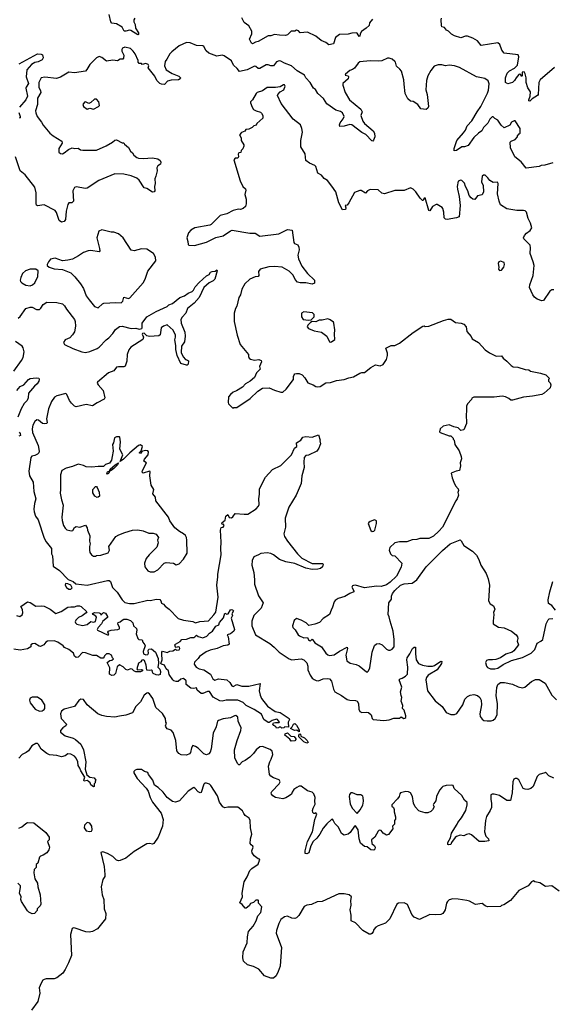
# Model space of a CAD drawing. Extents: x 2293139 to 2515392, y 824115 to 1006937.
# Tile 168 of 256: x 2425030 to 2430830, y 905105 to 915818. Entities that reach past the tile are written whole.
import ezdxf

# ---------------------------------------------------------------- set-up
doc = ezdxf.new("R2010")
doc.units = 0

msp = doc.modelspace()

# ---------------------------------------------------------------- linework, layer by layer
at = {"layer": '0CON10XD'}
for points in [[(2426284, 915836), (2426272, 915815), (2426272, 915795), (2426286, 915765), (2426290, 915725), (2426325, 915675), (2426325, 915658), (2426315, 915652), (2426241, 915701), (2426225, 915703), (2426185, 915692), (2426166, 915695), (2426147, 915737), (2426083, 915773), (2426035, 915781), (2426024, 915795), (2426003, 915875)], [(2428870, 915825), (2428840, 915785), (2428834, 915756), (2428802, 915725), (2428751, 915689), (2428738, 915665), (2428735, 915640), (2428725, 915637), (2428705, 915672), (2428695, 915677), (2428645, 915673), (2428605, 915660), (2428514, 915656), (2428470, 915625), (2428446, 915554), (2428395, 915544), (2428365, 915570), (2428312, 915592), (2428255, 915640), (2428163, 915683), (2428085, 915677), (2428065, 915697), (2428045, 915706), (2428025, 915693), (2427985, 915692), (2427946, 915654), (2427925, 915646), (2427860, 915650), (2427805, 915657), (2427765, 915642), (2427735, 915643), (2427625, 915580), (2427596, 915574), (2427565, 915557), (2427555, 915563), (2427534, 915605), (2427559, 915665), (2427558, 915695), (2427525, 915752), (2427475, 915788), (2427448, 915838)], [(2429622, 915755), (2429619, 915815), (2429624, 915835)], [(2430855, 915299), (2430699, 915165), (2430683, 915135), (2430675, 915004), (2430668, 914992), (2430612, 914958), (2430585, 914933), (2430576, 914936), (2430576, 914945), (2430588, 914985), (2430591, 915035), (2430563, 915077), (2430544, 915134), (2430544, 915184), (2430535, 915230), (2430525, 915250), (2430503, 915247), (2430502, 915208), (2430495, 915200), (2430488, 915218), (2430475, 915224), (2430465, 915221), (2430435, 915187), (2430417, 915155), (2430395, 915136), (2430345, 915119), (2430321, 915135), (2430320, 915185), (2430338, 915235), (2430365, 915261), (2430418, 915292), (2430449, 915325), (2430467, 915415), (2430459, 915435), (2430305, 915453), (2430280, 915485), (2430259, 915549), (2430235, 915567), (2430055, 915538), (2430015, 915587), (2429965, 915616), (2429905, 915640), (2429885, 915640), (2429835, 915620), (2429765, 915643), (2429731, 915661), (2429698, 915695), (2429678, 915705), (2429655, 915733), (2429625, 915740), (2429622, 915755)], [(2429215, 915118), (2429212, 915165), (2429188, 915258), (2429171, 915281), (2429132, 915312), (2429124, 915355), (2429116, 915365), (2429087, 915387), (2429055, 915398), (2429035, 915399), (2428975, 915372), (2428935, 915366), (2428845, 915372), (2428735, 915360), (2428714, 915346), (2428675, 915290), (2428655, 915275), (2428624, 915265), (2428579, 915225), (2428574, 915214), (2428605, 915208), (2428611, 915195), (2428606, 915175), (2428547, 915125), (2428548, 915105), (2428575, 915025), (2428623, 914945), (2428744, 914844), (2428758, 914815), (2428746, 914775), (2428765, 914715), (2428785, 914690), (2428879, 914609), (2428892, 914585), (2428896, 914545), (2428884, 914506), (2428875, 914498), (2428865, 914500), (2428800, 914570), (2428755, 914590), (2428645, 914676), (2428625, 914678), (2428565, 914658), (2428516, 914656), (2428512, 914675), (2428520, 914695), (2428552, 914738), (2428564, 914765), (2428545, 914805), (2428525, 914819), (2428471, 914835), (2428375, 914903), (2428339, 914959), (2428278, 915015), (2428250, 915060), (2428228, 915075), (2428192, 915135), (2428147, 915185), (2428131, 915215), (2428053, 915263), (2427988, 915318), (2427915, 915345), (2427875, 915368), (2427855, 915370), (2427825, 915361), (2427795, 915317), (2427765, 915317), (2427735, 915327), (2427715, 915327), (2427645, 915286), (2427625, 915289), (2427600, 915310), (2427585, 915314), (2427507, 915273), (2427425, 915254), (2427399, 915289), (2427358, 915325), (2427335, 915370), (2427255, 915426), (2427235, 915432), (2427175, 915420), (2427090, 915455), (2427060, 915480), (2427036, 915525), (2427024, 915534), (2426955, 915536), (2426885, 915566), (2426845, 915570), (2426765, 915534), (2426685, 915470), (2426665, 915447), (2426633, 915387), (2426613, 915365), (2426608, 915315), (2426625, 915273), (2426691, 915231), (2426763, 915205), (2426780, 915185), (2426776, 915174), (2426758, 915165), (2426680, 915160), (2426641, 915149), (2426605, 915113), (2426575, 915115), (2426555, 915124), (2426523, 915155), (2426502, 915205), (2426430, 915295), (2426436, 915315), (2426429, 915329), (2426405, 915340), (2426365, 915330), (2426355, 915340), (2426332, 915342), (2426320, 915355), (2426320, 915375), (2426289, 915445), (2426266, 915475), (2426235, 915506), (2426175, 915520), (2426151, 915509), (2426142, 915495), (2426143, 915475), (2426163, 915433), (2426162, 915398), (2426152, 915388), (2426123, 915387), (2426095, 915372), (2426045, 915378), (2425975, 915368), (2425925, 915407), (2425895, 915418), (2425868, 915405), (2425837, 915375), (2425795, 915330), (2425762, 915275), (2425745, 915259), (2425625, 915241), (2425565, 915246), (2425475, 915194), (2425430, 915180), (2425302, 915192), (2425265, 915184), (2425238, 915135), (2425238, 915085), (2425256, 915045), (2425259, 915025), (2425222, 914965), (2425223, 914895), (2425203, 914825), (2425205, 914805), (2425219, 914765), (2425266, 914705), (2425285, 914670), (2425359, 914585), (2425393, 914555), (2425488, 914495), (2425492, 914475), (2425456, 914415), (2425457, 914377), (2425475, 914362), (2425495, 914360), (2425515, 914369), (2425563, 914407), (2425603, 914423), (2425625, 914417), (2425665, 914419), (2425692, 914402), (2425718, 914398), (2425865, 914400), (2425973, 914445), (2426042, 914485), (2426065, 914508), (2426085, 914512), (2426145, 914478), (2426165, 914480), (2426170, 914465), (2426215, 914428), (2426237, 914387), (2426259, 914369), (2426274, 914344), (2426305, 914320), (2426325, 914313), (2426375, 914308), (2426477, 914317), (2426535, 914303), (2426558, 914285), (2426567, 914267), (2426562, 914245), (2426535, 914228), (2426524, 914206), (2426526, 914175), (2426514, 914116), (2426500, 914085), (2426506, 914035), (2426499, 914005), (2426503, 913957), (2426496, 913944), (2426475, 913943), (2426415, 913980), (2426385, 913990), (2426332, 914072), (2426304, 914094), (2426245, 914121), (2426165, 914136), (2426065, 914140), (2425892, 914068), (2425764, 913986), (2425745, 913980), (2425645, 913999), (2425625, 913992), (2425607, 913955), (2425614, 913845), (2425598, 913825), (2425565, 913824), (2425553, 913807), (2425537, 913735), (2425529, 913645), (2425515, 913622), (2425485, 913616), (2425459, 913635), (2425432, 913722), (2425415, 913743), (2425295, 913803), (2425225, 913793), (2425212, 913802), (2425208, 913815), (2425210, 913935), (2425193, 913995), (2425089, 914129), (2425034, 914175), (2424983, 914325)], [(2425025, 915339), (2425225, 915447), (2425263, 915443), (2425278, 915435), (2425287, 915405), (2425275, 915383), (2425232, 915358), (2425195, 915351), (2425158, 915332), (2425107, 915273), (2425099, 915195), (2425125, 915125), (2425099, 915085), (2425098, 915072), (2425116, 914985), (2425096, 914945), (2425028, 914865)], [(2430835, 914260), (2430750, 914235), (2430708, 914232), (2430688, 914222), (2430545, 914202), (2430491, 914271), (2430423, 914325), (2430373, 914425), (2430370, 914485), (2430380, 914495), (2430426, 914514), (2430450, 914545), (2430450, 914555), (2430470, 914575), (2430480, 914585), (2430481, 914635), (2430425, 914716), (2430415, 914718), (2430387, 914705), (2430369, 914671), (2430305, 914640), (2430272, 914672), (2430237, 914725), (2430203, 914743), (2430185, 914762), (2430175, 914761), (2430150, 914735), (2430129, 914691), (2430082, 914645), (2430061, 914609), (2430025, 914584), (2429974, 914535), (2429915, 914451), (2429875, 914434), (2429845, 914434), (2429785, 914396), (2429761, 914391), (2429760, 914415), (2429790, 914505), (2429863, 914587), (2429883, 914615), (2429903, 914665), (2429955, 914716), (2430011, 914815), (2430053, 914875), (2430085, 914940), (2430125, 915020), (2430135, 915052), (2430142, 915122), (2430132, 915152), (2430095, 915178), (2430005, 915196), (2429819, 915299), (2429765, 915318), (2429705, 915322), (2429665, 915317), (2429625, 915328), (2429587, 915327), (2429545, 915314), (2429506, 915265), (2429473, 915207), (2429461, 915155), (2429454, 915055), (2429467, 915005), (2429481, 914875), (2429474, 914855), (2429455, 914841), (2429399, 914849), (2429364, 914894), (2429315, 914929), (2429285, 914930), (2429257, 914957), (2429226, 915015), (2429215, 915118)], [(2430845, 912880), (2430825, 912880), (2430804, 912866), (2430735, 912764), (2430715, 912761), (2430665, 912777), (2430635, 912800), (2430616, 912825), (2430580, 912905), (2430584, 912935), (2430622, 913035), (2430631, 913145), (2430622, 913182), (2430587, 913275), (2430593, 913335), (2430589, 913365), (2430519, 913435), (2430516, 913445), (2430528, 913472), (2430547, 913495), (2430590, 913525), (2430606, 913555), (2430594, 913605), (2430568, 913655), (2430547, 913725), (2430535, 913738), (2430515, 913743), (2430445, 913744), (2430335, 913761), (2430267, 913805), (2430250, 913845), (2430234, 913925), (2430240, 914035), (2430232, 914052), (2430185, 914047), (2430148, 914068), (2430128, 914098), (2430098, 914125), (2430080, 914125), (2430065, 914117), (2430057, 914055), (2430076, 914015), (2430081, 913945), (2430065, 913912), (2430015, 913900), (2429985, 913863), (2429965, 913867), (2429945, 913880), (2429923, 913905), (2429910, 913955), (2429884, 914005), (2429875, 914038), (2429845, 914068), (2429835, 914072), (2429805, 914060), (2429794, 914005), (2429798, 913975), (2429816, 913895), (2429826, 913795), (2429816, 913675), (2429785, 913661), (2429685, 913644), (2429665, 913649), (2429652, 913662), (2429649, 913725), (2429638, 913765), (2429630, 913775), (2429576, 913806), (2429565, 913806), (2429525, 913784), (2429495, 913740), (2429485, 913743), (2429445, 913880), (2429432, 913868), (2429425, 913850), (2429415, 913850), (2429391, 913875), (2429345, 913947), (2429316, 913976), (2429285, 913990), (2429215, 913960), (2429115, 913960), (2429004, 913924), (2428975, 913929), (2428935, 913967), (2428845, 913970), (2428818, 913955), (2428795, 913932), (2428748, 913958), (2428735, 913959), (2428675, 913938), (2428615, 913825), (2428595, 913800), (2428573, 913797), (2428583, 913773), (2428576, 913754), (2428545, 913748), (2428506, 913825), (2428471, 913945), (2428428, 914008), (2428380, 914070), (2428345, 914092), (2428317, 914125), (2428278, 914148), (2428255, 914222), (2428245, 914233), (2428185, 914256), (2428146, 914286), (2428137, 914357), (2428093, 914435), (2428093, 914505), (2428108, 914595), (2428103, 914635), (2428088, 914675), (2428008, 914735), (2427879, 914905), (2427839, 914995), (2427840, 915005), (2427865, 915034), (2427905, 915056), (2427921, 915095), (2427915, 915108), (2427901, 915109), (2427865, 915088), (2427815, 915080), (2427725, 915079), (2427674, 915046), (2427615, 915026), (2427605, 915016), (2427564, 914946), (2427544, 914926), (2427544, 914915), (2427560, 914865), (2427575, 914842), (2427606, 914826), (2427652, 914812), (2427663, 914803), (2427676, 914776), (2427676, 914745), (2427611, 914689), (2427605, 914672), (2427580, 914665), (2427562, 914645), (2427525, 914626), (2427492, 914625), (2427482, 914605), (2427445, 914590), (2427422, 914565), (2427442, 914532), (2427443, 914505), (2427470, 914455), (2427469, 914441), (2427458, 914412), (2427440, 914395), (2427438, 914372), (2427415, 914368), (2427408, 914355), (2427412, 914325), (2427405, 914310), (2427375, 914310), (2427363, 914295), (2427432, 914065), (2427461, 914005), (2427487, 913977), (2427491, 913965), (2427482, 913915), (2427496, 913866), (2427497, 913815), (2427488, 913785), (2427462, 913765), (2427435, 913754), (2427414, 913756), (2427355, 913744), (2427285, 913707), (2427212, 913688), (2427115, 913590), (2427099, 913581), (2426936, 913554), (2426895, 913530), (2426869, 913501), (2426850, 913445), (2426862, 913405), (2426863, 913373), (2426870, 913365), (2426935, 913363), (2427065, 913398), (2427165, 913448), (2427247, 913465), (2427325, 913520), (2427345, 913528), (2427535, 913496), (2427595, 913497), (2427645, 913462), (2427850, 913490)], [(2425835, 914843), (2425888, 914872), (2425900, 914885), (2425891, 914925), (2425865, 914953), (2425845, 914952), (2425805, 914918), (2425783, 914907), (2425745, 914924), (2425735, 914921), (2425716, 914895), (2425723, 914875), (2425765, 914844), (2425795, 914854), (2425835, 914843)], [(2425021, 914809), (2425036, 914765), (2425035, 914750), (2425025, 914747)], [(2425885, 912682), (2425932, 912728), (2425945, 912734), (2426075, 912743), (2426135, 912739), (2426152, 912755), (2426165, 912801), (2426215, 912785), (2426228, 912792), (2426376, 912955), (2426397, 912995), (2426425, 913083), (2426512, 913195), (2426508, 913235), (2426486, 913276), (2426415, 913320), (2426356, 913326), (2426276, 913304), (2426245, 913311), (2426155, 913443), (2426107, 913487), (2426056, 913506), (2426025, 913506), (2425925, 913531), (2425893, 913517), (2425869, 913445), (2425900, 913330), (2425903, 913305), (2425895, 913292), (2425805, 913306), (2425775, 913302), (2425725, 913286), (2425671, 913249), (2425605, 913214), (2425555, 913200), (2425495, 913196), (2425415, 913222), (2425366, 913214), (2425342, 913185), (2425330, 913155), (2425330, 913145), (2425350, 913125), (2425405, 913108), (2425495, 913100), (2425585, 913064), (2425631, 913021), (2425693, 912945), (2425725, 912895), (2425755, 912814), (2425785, 912771), (2425845, 912699), (2425885, 912682)], [(2427850, 913490), (2427945, 913536), (2427998, 913528), (2428016, 913395), (2428024, 913384), (2428058, 913368), (2428069, 913345), (2428074, 913315), (2428059, 913255), (2428066, 913215), (2428104, 913135), (2428164, 913055), (2428242, 912985), (2428239, 912951), (2428215, 912939), (2428147, 912957), (2428085, 912955), (2428055, 912963), (2428031, 912991), (2428009, 913039), (2427965, 913082), (2427888, 913125), (2427805, 913132), (2427742, 913128), (2427647, 913103), (2427632, 913078), (2427634, 913036), (2427628, 913025), (2427595, 913020), (2427535, 912996), (2427482, 912945), (2427450, 912885), (2427434, 912825), (2427417, 912795), (2427395, 912700), (2427380, 912675), (2427366, 912625), (2427366, 912535), (2427398, 912385), (2427430, 912285), (2427522, 912175), (2427520, 912155), (2427530, 912135), (2427542, 912125), (2427585, 912114), (2427635, 912122), (2427659, 912109), (2427663, 912095), (2427643, 912045), (2427648, 912015), (2427608, 911975), (2427587, 911925), (2427540, 911885), (2427488, 911855), (2427455, 911820), (2427391, 911779), (2427355, 911767), (2427325, 911742), (2427304, 911715), (2427300, 911655), (2427305, 911640), (2427352, 911592), (2427362, 911598), (2427395, 911598), (2427538, 911695), (2427624, 911776), (2427675, 911809), (2427745, 911814), (2427805, 911788), (2427875, 911766), (2427895, 911766), (2427933, 911797), (2428010, 911905), (2428010, 911935), (2428019, 911955), (2428026, 911964), (2428045, 911970), (2428075, 911969), (2428105, 911956), (2428135, 911923), (2428167, 911867), (2428225, 911845), (2428255, 911826), (2428275, 911822), (2428302, 911828), (2428365, 911867), (2428415, 911869), (2428478, 911892), (2428565, 911903), (2428615, 911922), (2428665, 911932), (2428735, 911972), (2428755, 911980), (2428785, 911980), (2428855, 912034), (2428905, 912063), (2428955, 912053), (2428988, 912065), (2429025, 912120), (2429036, 912164), (2429035, 912190), (2429018, 912245), (2429045, 912260), (2429075, 912272), (2429115, 912273), (2429165, 912298), (2429313, 912415), (2429420, 912485), (2429435, 912488), (2429445, 912480), (2429485, 912483), (2429645, 912544), (2429695, 912559), (2429725, 912559), (2429775, 912523), (2429836, 912516), (2429868, 912505), (2429890, 912475), (2429898, 912425), (2429945, 912370), (2429957, 912345), (2430025, 912307), (2430098, 912225), (2430145, 912193), (2430217, 912157), (2430275, 912162), (2430294, 912134), (2430335, 912102), (2430380, 912055), (2430405, 912042), (2430455, 912038), (2430533, 912013), (2430575, 912008), (2430593, 911993), (2430703, 911973), (2430760, 911955), (2430800, 911915), (2430790, 911905), (2430790, 911885), (2430807, 911867), (2430812, 911845), (2430808, 911812), (2430740, 911755), (2430715, 911742), (2430615, 911722), (2430515, 911712), (2430395, 911678), (2430378, 911678), (2430357, 911697), (2430320, 911715), (2430283, 911723), (2430195, 911713), (2429975, 911712), (2429955, 911700), (2429950, 911685), (2429905, 911640), (2429897, 911615), (2429896, 911555), (2429890, 911525), (2429897, 911425), (2429866, 911354), (2429835, 911350), (2429805, 911378), (2429758, 911388), (2429705, 911412), (2429640, 911395), (2429610, 911365), (2429600, 911335), (2429610, 911325), (2429705, 911290), (2429725, 911290), (2429750, 911265), (2429750, 911255), (2429760, 911245), (2429768, 911198), (2429816, 911126), (2429836, 911066), (2429840, 911040), (2429827, 910995), (2429830, 910965), (2429818, 910912), (2429783, 910907), (2429730, 910885), (2429738, 910835), (2429758, 910785), (2429776, 910746), (2429803, 910715), (2429810, 910695), (2429802, 910675), (2429807, 910645), (2429794, 910606), (2429778, 910585), (2429635, 910298), (2429595, 910252), (2429535, 910200), (2429486, 910174), (2429387, 910173), (2429355, 910162), (2429305, 910160), (2429245, 910138), (2429165, 910137), (2429114, 910126), (2429060, 910075), (2429052, 910045), (2429068, 910005), (2429085, 909990), (2429116, 909986), (2429190, 909905), (2429185, 909860), (2429132, 909765), (2429065, 909698), (2429025, 909670), (2428965, 909653), (2428916, 909656), (2428785, 909638), (2428685, 909664), (2428665, 909663), (2428653, 909657), (2428648, 909645), (2428669, 909605), (2428667, 909593), (2428624, 909576), (2428569, 909541), (2428498, 909522), (2428465, 909498), (2428453, 909485), (2428438, 909425), (2428420, 909395), (2428404, 909346), (2428335, 909302), (2428295, 909260), (2428245, 909240), (2428177, 909227), (2428148, 909255), (2428096, 909286), (2428045, 909302), (2428020, 909280), (2428002, 909225), (2428003, 909205), (2428028, 909178), (2428064, 909125), (2428078, 909115), (2428125, 909091), (2428165, 909098), (2428175, 909070), (2428185, 909062), (2428195, 909060), (2428213, 909077), (2428220, 909075), (2428245, 909038), (2428317, 908995), (2428362, 908925), (2428385, 908907), (2428405, 908902), (2428455, 908909), (2428512, 908948), (2428595, 908992), (2428601, 908975), (2428580, 908905), (2428594, 908844), (2428628, 908818), (2428695, 908804), (2428727, 908787), (2428805, 908722), (2428815, 908720)], [(2430255, 913090), (2430275, 913094), (2430303, 913125), (2430310, 913155), (2430305, 913177), (2430265, 913190), (2430248, 913182), (2430240, 913165), (2430246, 913125), (2430243, 913105), (2430255, 913090)], [(2425015, 912571), (2425035, 912589), (2425095, 912676), (2425145, 912692), (2425165, 912689), (2425214, 912664), (2425245, 912666), (2425261, 912679), (2425285, 912720), (2425325, 912746), (2425435, 912741), (2425497, 912725), (2425519, 912705), (2425538, 912668), (2425626, 912555), (2425634, 912535), (2425639, 912485), (2425625, 912421), (2425605, 912388), (2425575, 912356), (2425525, 912335), (2425507, 912305), (2425517, 912285), (2425609, 912239), (2425705, 912205), (2425745, 912199), (2425795, 912207), (2425875, 912241), (2425895, 912255), (2425970, 912335), (2426002, 912358), (2426043, 912405), (2426072, 912448), (2426115, 912479), (2426145, 912482), (2426245, 912458), (2426295, 912462), (2426332, 912452), (2426361, 912459), (2426365, 912465), (2426362, 912515), (2426416, 912584), (2426515, 912645), (2426635, 912699), (2426655, 912717), (2426695, 912731), (2426772, 912795), (2426825, 912815), (2426865, 912844), (2426908, 912862), (2426924, 912876), (2426940, 912910), (2426985, 912958), (2427065, 913030), (2427094, 913045), (2427109, 913071), (2427125, 913079), (2427158, 913082), (2427175, 913097), (2427179, 913085), (2427154, 912995), (2427135, 912977), (2427094, 912956), (2427034, 912905), (2426986, 912795), (2426929, 912735), (2426856, 912675), (2426840, 912625), (2426799, 912581), (2426786, 912555), (2426789, 912515), (2426828, 912418), (2426832, 912375), (2426824, 912315), (2426793, 912265), (2426787, 912197), (2426810, 912150), (2426835, 912122), (2426858, 912115), (2426867, 912105), (2426865, 912070), (2426855, 912058), (2426845, 912058), (2426785, 912078), (2426744, 912164), (2426730, 912230), (2426731, 912275), (2426718, 912335), (2426728, 912365), (2426728, 912385), (2426700, 912440), (2426635, 912499), (2426595, 912484), (2426572, 912465), (2426559, 912391), (2426545, 912379), (2426445, 912372), (2426415, 912379), (2426385, 912408), (2426368, 912405), (2426365, 912395), (2426378, 912365), (2426370, 912340), (2426240, 912255), (2426217, 912225), (2426202, 912175), (2426197, 912103), (2426180, 912050), (2426165, 912042), (2426105, 912043), (2426085, 912037), (2426054, 911996), (2425996, 911975), (2425876, 911875), (2425874, 911865), (2425884, 911845), (2425938, 911785), (2425956, 911705), (2425949, 911691), (2425872, 911648), (2425822, 911618), (2425755, 911630), (2425645, 911607), (2425625, 911614), (2425595, 911645), (2425574, 911675), (2425545, 911740), (2425532, 911752), (2425433, 911727), (2425408, 911712), (2425377, 911663), (2425345, 911583), (2425320, 911475), (2425329, 911435), (2425326, 911425), (2425305, 911420), (2425278, 911425), (2425235, 911460), (2425215, 911464), (2425195, 911448), (2425174, 911405), (2425167, 911365), (2425169, 911325), (2425231, 911185), (2425242, 911125), (2425237, 911105), (2425225, 911092), (2425195, 911076), (2425162, 911068), (2425152, 911055), (2425130, 910905), (2425136, 910855)], [(2425145, 912923), (2425168, 912932), (2425194, 912956), (2425229, 913025), (2425230, 913085), (2425205, 913103), (2425144, 913104), (2425093, 913085), (2425060, 913055), (2425042, 913015), (2425036, 912985), (2425040, 912970), (2425053, 912955), (2425095, 912931), (2425145, 912923)], [(2428175, 912549), (2428205, 912552), (2428238, 912585), (2428235, 912610), (2428218, 912628), (2428125, 912640), (2428098, 912625), (2428100, 912585), (2428115, 912558), (2428175, 912549)], [(2428415, 912310), (2428425, 912313), (2428462, 912338), (2428457, 912395), (2428463, 912445), (2428452, 912515), (2428446, 912526), (2428412, 912552), (2428385, 912563), (2428325, 912549), (2428290, 912550), (2428255, 912532), (2428215, 912534), (2428195, 912524), (2428169, 912495), (2428160, 912475), (2428175, 912458), (2428235, 912433), (2428315, 912420), (2428374, 912374), (2428402, 912315), (2428415, 912310)], [(2424965, 911995), (2425051, 912109), (2425068, 912142), (2425077, 912205), (2425069, 912249), (2425058, 912265), (2424985, 912316)], [(2424998, 911782), (2425035, 911827), (2425074, 911846), (2425127, 911903), (2425145, 911914), (2425175, 911918), (2425215, 911922), (2425238, 911918), (2425242, 911905), (2425237, 911885), (2425219, 911855), (2425190, 911830), (2425127, 911753), (2425122, 911705), (2425110, 911675), (2425078, 911642), (2425047, 911585), (2425008, 911492)], [(2425025, 911331), (2425036, 911315), (2425037, 911293), (2425022, 911288)], [(2425136, 910855), (2425175, 910785), (2425184, 910685), (2425204, 910605), (2425190, 910555), (2425184, 910494), (2425188, 910465), (2425203, 910415), (2425232, 910375), (2425296, 910176), (2425318, 910138), (2425376, 910065), (2425376, 910006), (2425387, 909985), (2425394, 909874), (2425463, 909825), (2425557, 909727), (2425611, 909705), (2425642, 909682), (2425765, 909664), (2425985, 909718), (2426006, 909716), (2426019, 909705), (2426042, 909642), (2426090, 909590), (2426145, 909505), (2426175, 909478), (2426225, 909467), (2426275, 909467), (2426425, 909501), (2426455, 909499), (2426515, 909512), (2426555, 909508), (2426566, 909496), (2426575, 909470), (2426595, 909460), (2426615, 909437), (2426656, 909406), (2426755, 909303), (2426815, 909284), (2426915, 909269), (2426945, 909255), (2426990, 909270), (2427085, 909279), (2427145, 909342), (2427165, 909371), (2427192, 909535), (2427178, 909665), (2427189, 909755), (2427186, 909786), (2427225, 909995), (2427220, 910065), (2427225, 910135), (2427215, 910265), (2427225, 910294), (2427245, 910297), (2427255, 910315), (2427248, 910328), (2427235, 910326), (2427232, 910332), (2427235, 910349), (2427267, 910373), (2427275, 910415), (2427295, 910433), (2427311, 910401), (2427335, 910398), (2427351, 910409), (2427375, 910445), (2427475, 910437), (2427515, 910440), (2427605, 910495), (2427632, 910525), (2427638, 910545), (2427635, 910605), (2427643, 910655), (2427640, 910715), (2427705, 910842), (2427782, 910925), (2427875, 910967), (2427988, 911085), (2428023, 911155), (2428048, 911175), (2428043, 911215), (2428090, 911245), (2428112, 911275), (2428145, 911283), (2428215, 911277), (2428282, 911302), (2428302, 911245), (2428298, 911235), (2428304, 911205), (2428300, 911185), (2428288, 911155), (2428267, 911125), (2428175, 911079), (2428145, 911076), (2428126, 911055), (2428123, 911005), (2428128, 910945), (2428103, 910855), (2428095, 910772), (2428042, 910645), (2427962, 910515), (2427920, 910395), (2427923, 910295), (2427908, 910225), (2427914, 910195), (2427945, 910145), (2428054, 910005), (2428101, 909961), (2428215, 909902), (2428332, 909902), (2428336, 909896), (2428326, 909865), (2428305, 909846), (2428275, 909839), (2428215, 909838), (2428145, 909852), (2428025, 909901), (2427928, 909918), (2427859, 909945), (2427795, 909994), (2427765, 910010), (2427725, 910016), (2427655, 910012), (2427631, 909995), (2427579, 909975), (2427560, 909935), (2427558, 909885), (2427581, 909805), (2427585, 909725), (2427586, 909675), (2427631, 909551), (2427680, 909475), (2427658, 909415), (2427579, 909335), (2427556, 909274), (2427557, 909225), (2427597, 909127), (2427755, 909030), (2427802, 908992), (2427856, 908935), (2427964, 908864), (2427995, 908855), (2428094, 908864), (2428124, 908854), (2428155, 908820), (2428167, 908785), (2428169, 908745), (2428193, 908685), (2428215, 908654), (2428235, 908639), (2428258, 908628), (2428285, 908624), (2428335, 908648), (2428385, 908652), (2428405, 908646), (2428425, 908622), (2428446, 908535), (2428462, 908505), (2428535, 908465), (2428595, 908423), (2428625, 908413), (2428685, 908410), (2428705, 908402), (2428718, 908378), (2428724, 908315), (2428735, 908291), (2428755, 908280), (2428805, 908284), (2428830, 908280), (2428856, 908255), (2428867, 908215), (2428878, 908205), (2428995, 908192), (2429055, 908201), (2429105, 908219), (2429165, 908220), (2429185, 908232), (2429214, 908214), (2429225, 908217), (2429233, 908225), (2429236, 908245), (2429217, 908305), (2429200, 908325), (2429203, 908355), (2429183, 908405), (2429193, 908443), (2429183, 908465), (2429178, 908505), (2429190, 908555), (2429163, 908635), (2429172, 908648), (2429195, 908653), (2429232, 908675), (2429252, 908698), (2429256, 908774), (2429245, 908855), (2429250, 908875), (2429277, 908917), (2429306, 908975), (2429325, 908991), (2429340, 908990), (2429339, 908919), (2429347, 908855), (2429371, 908815), (2429415, 908794), (2429475, 908786), (2429525, 908786), (2429547, 908793), (2429615, 908839), (2429626, 908836), (2429623, 908815), (2429576, 908745), (2429478, 908685), (2429459, 908661), (2429453, 908635), (2429469, 908515), (2429555, 908409), (2429630, 908345), (2429675, 908280), (2429725, 908258), (2429765, 908259), (2429790, 908270), (2429856, 908364), (2429878, 908425), (2429905, 908455), (2429935, 908470), (2429975, 908476), (2430015, 908464), (2430042, 908445), (2430056, 908415), (2430059, 908365), (2430040, 908265), (2430046, 908235), (2430065, 908206), (2430083, 908195), (2430122, 908188), (2430165, 908189), (2430185, 908196), (2430206, 908214), (2430230, 908255), (2430233, 908373), (2430220, 908465), (2430227, 908553), (2430237, 908585), (2430265, 908606), (2430308, 908605), (2430395, 908587), (2430459, 908559), (2430505, 908547), (2430531, 908555), (2430605, 908616), (2430645, 908638), (2430685, 908639), (2430751, 908601), (2430825, 908468), (2430875, 908418)], [(2426495, 909811), (2426535, 909831), (2426603, 909905), (2426625, 909913), (2426706, 909906), (2426735, 909888), (2426765, 909898), (2426815, 909950), (2426854, 910015), (2426850, 910155), (2426846, 910185), (2426836, 910205), (2426815, 910226), (2426769, 910249), (2426720, 910290), (2426666, 910366), (2426652, 910405), (2426514, 910585), (2426507, 910625), (2426481, 910661), (2426490, 910705), (2426462, 910752), (2426447, 910855), (2426452, 910902), (2426445, 910907), (2426375, 910884), (2426362, 910895), (2426366, 910915), (2426411, 910995), (2426380, 911015), (2426388, 911035), (2426428, 911085), (2426432, 911115), (2426425, 911126), (2426405, 911130), (2426366, 911124), (2426355, 911112), (2426345, 911100), (2426332, 911105), (2426352, 911128), (2426366, 911175), (2426345, 911191), (2426325, 911187), (2426229, 911105), (2426161, 911035), (2426123, 911013), (2426152, 911085), (2426122, 911145), (2426127, 911225), (2426120, 911275), (2426115, 911280), (2426085, 911280), (2426063, 911267), (2426052, 911215), (2426042, 911195), (2426048, 911125), (2426038, 911065), (2426028, 911025), (2426007, 910993), (2425965, 910978), (2425942, 910958), (2425885, 910958), (2425815, 910948), (2425755, 910953), (2425725, 910968), (2425665, 910982), (2425605, 910956), (2425535, 910939), (2425488, 910912), (2425476, 910865), (2425476, 910705), (2425470, 910665), (2425484, 910595), (2425504, 910535), (2425489, 910405), (2425491, 910369), (2425506, 910315), (2425524, 910285), (2425545, 910269), (2425575, 910261), (2425595, 910258), (2425608, 910262), (2425628, 910292), (2425645, 910303), (2425685, 910297), (2425747, 910317), (2425765, 910290), (2425768, 910265), (2425793, 910203), (2425790, 910145), (2425798, 910115), (2425790, 910085), (2425790, 910045), (2425795, 910020), (2425810, 909995), (2425835, 909980), (2425855, 909980), (2425865, 909990), (2425915, 909992), (2425995, 910018), (2426008, 910045), (2426001, 910085), (2426077, 910195), (2426108, 910215), (2426175, 910240), (2426260, 910265), (2426315, 910269), (2426375, 910257), (2426435, 910233), (2426485, 910230), (2426515, 910220), (2426540, 910185), (2426532, 910155), (2426538, 910125), (2426522, 910078), (2426438, 909995), (2426408, 909955), (2426390, 909905), (2426392, 909865), (2426425, 909822), (2426452, 909812), (2426495, 909811)], [(2425985, 910874), (2425978, 910885), (2425985, 910898), (2426010, 910910), (2426015, 910928), (2426068, 910975), (2426107, 910997), (2426096, 910975), (2426055, 910934), (2426025, 910913), (2426010, 910910), (2426000, 910885), (2425985, 910874)], [(2425875, 910620), (2425848, 910635), (2425825, 910670), (2425825, 910708), (2425855, 910740), (2425865, 910740), (2425875, 910730), (2425896, 910676), (2425898, 910635), (2425885, 910622), (2425875, 910620)], [(2428868, 910248), (2428885, 910252), (2428898, 910265), (2428916, 910336), (2428914, 910364), (2428895, 910376), (2428845, 910360), (2428831, 910349), (2428826, 910335), (2428855, 910260), (2428868, 910248)], [(2428815, 908720), (2428830, 908735), (2428844, 908765), (2428868, 908935), (2428892, 909008), (2428915, 909026), (2428945, 909032), (2428977, 909017), (2429025, 908970), (2429045, 908959), (2429065, 908959), (2429085, 908969), (2429106, 908995), (2429107, 909073), (2429098, 909165), (2429063, 909275), (2429055, 909320), (2429042, 909345), (2429049, 909475), (2429079, 909515), (2429078, 909545), (2429091, 909575), (2429114, 909606), (2429178, 909665), (2429215, 909679), (2429305, 909689), (2429354, 909725), (2429458, 909865), (2429635, 910043), (2429718, 910115), (2429825, 910158), (2429839, 910149), (2429868, 910098), (2429962, 910035), (2430005, 909993), (2430031, 909945), (2430052, 909882), (2430111, 909791), (2430133, 909735), (2430146, 909665), (2430134, 909494), (2430154, 909464), (2430190, 909440), (2430204, 909406), (2430188, 909368), (2430192, 909345), (2430184, 909274), (2430186, 909246), (2430245, 909207), (2430305, 909200), (2430385, 909164), (2430435, 909127), (2430449, 909105), (2430454, 909085), (2430447, 909055), (2430460, 909015), (2430410, 908950), (2430394, 908936), (2430325, 908916), (2430265, 908874), (2430215, 908856), (2430178, 908852), (2430135, 908854), (2430112, 908845), (2430102, 908825), (2430113, 908785), (2430125, 908770), (2430155, 908756), (2430205, 908754), (2430235, 908762), (2430295, 908804), (2430385, 908846), (2430505, 908878), (2430598, 908925), (2430638, 908965), (2430666, 909034), (2430705, 909056), (2430725, 909076), (2430764, 909246), (2430785, 909290), (2430795, 909300), (2430835, 909302)], [(2425585, 909622), (2425601, 909635), (2425587, 909667), (2425555, 909682), (2425527, 909683), (2425526, 909665), (2425541, 909641), (2425565, 909624), (2425585, 909622)], [(2430864, 909395), (2430825, 909443), (2430790, 909465), (2430784, 909505), (2430802, 909595), (2430837, 909705)], [(2424994, 909334), (2425030, 909325), (2425055, 909342), (2425064, 909366), (2425060, 909400), (2425042, 909435), (2425115, 909484), (2425145, 909476), (2425205, 909436), (2425265, 909442), (2425295, 909436), (2425362, 909405), (2425425, 909358), (2425481, 909379), (2425555, 909425), (2425585, 909431), (2425625, 909429), (2425655, 909440), (2425681, 909441), (2425698, 909435), (2425762, 909375), (2425755, 909363), (2425709, 909331), (2425670, 909315), (2425640, 909285), (2425634, 909265), (2425637, 909255), (2425653, 909243), (2425715, 909227), (2425763, 909237), (2425805, 909271), (2425835, 909264), (2425855, 909271), (2425866, 909316), (2425859, 909329), (2425830, 909345), (2425822, 909358), (2425845, 909367), (2425896, 909366), (2425908, 909358), (2425915, 909340), (2425943, 909367), (2425965, 909362), (2425987, 909325), (2425987, 909313), (2425935, 909274), (2425919, 909245), (2425883, 909205), (2425874, 909185), (2425876, 909175), (2425995, 909120), (2426000, 909135), (2425990, 909155), (2425994, 909166), (2426025, 909177), (2426098, 909182), (2426115, 909192), (2426116, 909206), (2426100, 909245), (2426102, 909258), (2426125, 909267), (2426145, 909286), (2426165, 909296), (2426195, 909297), (2426235, 909280), (2426261, 909255), (2426270, 909225), (2426303, 909195), (2426306, 909175), (2426299, 909135), (2426316, 909086), (2426326, 909076), (2426362, 909072), (2426371, 909045), (2426394, 909015), (2426396, 909004), (2426374, 908945), (2426379, 908919), (2426405, 908908), (2426425, 908913), (2426432, 908925), (2426428, 908955), (2426435, 908970), (2426465, 908972), (2426510, 908935), (2426537, 908867), (2426540, 908815), (2426534, 908774), (2426555, 908752), (2426564, 908725), (2426558, 908695), (2426542, 908688), (2426515, 908689), (2426484, 908705), (2426472, 908725), (2426477, 908735), (2426465, 908742), (2426445, 908738), (2426415, 908742), (2426408, 908795), (2426388, 908845), (2426375, 908852), (2426360, 908850)], [(2427885, 908110), (2427875, 908120), (2427855, 908120), (2427847, 908113), (2427825, 908110), (2427820, 908125), (2427798, 908138), (2427788, 908155), (2427795, 908168), (2427815, 908173), (2427855, 908170), (2427858, 908175), (2427838, 908205), (2427825, 908208), (2427780, 908195), (2427745, 908170), (2427735, 908170), (2427689, 908205), (2427662, 908262), (2427582, 908312), (2427497, 908355), (2427465, 908390), (2427404, 908414), (2427277, 908413), (2427234, 908404), (2427208, 908408), (2427135, 908448), (2427095, 908507), (2427075, 908510), (2427025, 908488), (2427007, 908487), (2426964, 908524), (2426955, 908550), (2426927, 908543), (2426894, 908545), (2426844, 908585), (2426842, 908625), (2426815, 908652), (2426786, 908644), (2426755, 908616), (2426735, 908616), (2426710, 908625), (2426696, 908635), (2426657, 908695), (2426652, 908732), (2426625, 908757), (2426607, 908797), (2426575, 908806), (2426566, 908815), (2426583, 908855), (2426578, 908915), (2426577, 908935), (2426585, 908947), (2426635, 908933), (2426665, 908948), (2426698, 908952), (2426725, 908970), (2426738, 908958), (2426765, 908962), (2426773, 908977), (2426770, 908990), (2426755, 908996), (2426735, 908988), (2426725, 908990), (2426720, 909015), (2426728, 909025), (2426778, 909052), (2426796, 909074), (2426845, 909077), (2426895, 909097), (2426925, 909097), (2426938, 909102), (2426955, 909120), (2426975, 909108), (2427025, 909093), (2427068, 909112), (2427095, 909144), (2427131, 909165), (2427165, 909221), (2427198, 909235), (2427205, 909258), (2427250, 909310), (2427265, 909360), (2427285, 909352), (2427300, 909355), (2427324, 909396), (2427335, 909400), (2427347, 909397), (2427358, 909385), (2427340, 909355), (2427348, 909335), (2427334, 909305), (2427370, 909185), (2427360, 909165), (2427327, 909135), (2427290, 909125), (2427300, 909105), (2427312, 909025), (2427298, 909012), (2427245, 909004), (2427180, 908975), (2427105, 908960), (2427061, 908939), (2426989, 908891), (2426975, 908868), (2426933, 908827), (2426928, 908805), (2426952, 908772), (2426985, 908757), (2427035, 908746), (2427109, 908699), (2427132, 908645), (2427155, 908632), (2427193, 908647), (2427286, 908636), (2427320, 908605), (2427341, 908571), (2427353, 908563), (2427395, 908586), (2427448, 908568), (2427524, 908566), (2427648, 908595), (2427637, 908515), (2427649, 908469), (2427664, 908434), (2427730, 908350), (2427812, 908292), (2427865, 908279), (2427966, 908215), (2427968, 908205), (2427952, 908175), (2427958, 908122), (2427917, 908123), (2427905, 908112), (2427885, 908110)], [(2426360, 908850), (2426349, 908831), (2426322, 908818), (2426307, 908757), (2426313, 908743), (2426358, 908748), (2426368, 908745), (2426368, 908735), (2426345, 908724), (2426295, 908724), (2426273, 908733), (2426255, 908750), (2426235, 908756), (2426205, 908740), (2426185, 908748), (2426158, 908778), (2426115, 908798), (2426093, 908777), (2426074, 908705), (2426055, 908687), (2426035, 908683), (2426008, 908698), (2426011, 908765), (2425982, 908825), (2426013, 908847), (2426035, 908850), (2426050, 908865), (2426040, 908875), (2426030, 908905), (2426005, 908920), (2425975, 908920), (2425952, 908898), (2425950, 908885), (2425938, 908872), (2425915, 908870), (2425865, 908900), (2425825, 908900), (2425745, 908930), (2425715, 908934), (2425665, 908882), (2425645, 908879), (2425625, 908894), (2425615, 908926), (2425565, 908967), (2425518, 908988), (2425505, 909006), (2425445, 909044), (2425405, 909060), (2425333, 909055), (2425316, 909045), (2425292, 909015), (2425255, 908999), (2425241, 909001), (2425195, 909031), (2425171, 909029), (2425152, 909018), (2425150, 908995), (2425115, 908973), (2425035, 908959), (2424965, 908970)], [(2430845, 907566), (2430791, 907591), (2430755, 907630), (2430747, 907623), (2430685, 907607), (2430666, 907585), (2430621, 907475), (2430597, 907453), (2430565, 907441), (2430535, 907445), (2430514, 907455), (2430465, 907546), (2430445, 907562), (2430425, 907564), (2430412, 907555), (2430401, 907525), (2430393, 907405), (2430375, 907322), (2430334, 907324), (2430255, 907377), (2430195, 907393), (2430175, 907392), (2430162, 907385), (2430159, 907335), (2430166, 907295), (2430166, 907245), (2430154, 907215), (2430112, 907148), (2430101, 907105), (2430094, 907026), (2430093, 906983), (2430106, 906936), (2430134, 906905), (2430140, 906885), (2430095, 906876), (2430035, 906877), (2429951, 906951), (2429925, 906959), (2429895, 906954), (2429865, 906939), (2429825, 906944), (2429785, 906930), (2429771, 906919), (2429733, 906867), (2429724, 906845), (2429700, 906840), (2429693, 906845), (2429693, 906865), (2429721, 906915), (2429732, 906968), (2429794, 907065), (2429801, 907085), (2429842, 907135), (2429888, 907215), (2429904, 907274), (2429902, 907302), (2429875, 907327), (2429845, 907377), (2429762, 907455), (2429750, 907485), (2429735, 907489), (2429675, 907485), (2429639, 907475), (2429626, 907465), (2429603, 907435), (2429567, 907365), (2429562, 907318), (2429539, 907291), (2429532, 907275), (2429542, 907255), (2429525, 907220), (2429507, 907203), (2429475, 907188), (2429445, 907188), (2429395, 907202), (2429375, 907212), (2429338, 907255), (2429320, 907295), (2429306, 907366), (2429285, 907408), (2429265, 907417), (2429235, 907419), (2429178, 907405), (2429168, 907395), (2429162, 907368), (2429145, 907340), (2429081, 907275), (2429082, 907262), (2429100, 907245), (2429108, 907225), (2429108, 907198), (2429122, 907145), (2429122, 907118), (2429110, 907105), (2429110, 907065), (2429090, 907045), (2429092, 907015), (2429045, 906952), (2429026, 906944), (2428988, 906968), (2428965, 906998), (2428945, 907000), (2428935, 906990), (2428898, 906925), (2428862, 906895), (2428866, 906855), (2428895, 906831), (2428902, 906815), (2428896, 906794), (2428885, 906782), (2428855, 906785), (2428815, 906820), (2428785, 906824), (2428740, 906860), (2428726, 906904), (2428714, 907004), (2428688, 907048), (2428677, 907043), (2428629, 906975), (2428605, 906956), (2428565, 906947), (2428534, 906964), (2428502, 907032), (2428461, 907071), (2428445, 907110), (2428435, 907118), (2428425, 907116), (2428375, 907070), (2428335, 907021), (2428299, 906955), (2428265, 906913), (2428224, 906876), (2428201, 906829), (2428179, 906755), (2428155, 906743), (2428137, 906747), (2428137, 906775), (2428163, 906877), (2428219, 906981), (2428243, 907115), (2428266, 907175), (2428255, 907190), (2428245, 907180), (2428232, 907182), (2428223, 907193), (2428220, 907215), (2428225, 907238), (2428248, 907282), (2428244, 907315), (2428249, 907355), (2428234, 907395), (2428215, 907414), (2428165, 907429), (2428095, 907479), (2428075, 907479), (2428046, 907464), (2428015, 907442), (2427997, 907413), (2427988, 907392), (2427966, 907374), (2427929, 907351), (2427895, 907341), (2427816, 907356), (2427785, 907374), (2427771, 907391), (2427768, 907405), (2427775, 907422), (2427854, 907505), (2427865, 907525), (2427855, 907549), (2427795, 907569), (2427765, 907588), (2427751, 907605), (2427738, 907695), (2427753, 907745), (2427769, 907771), (2427788, 907825), (2427778, 907858), (2427756, 907876), (2427675, 907912), (2427645, 907908), (2427605, 907873), (2427576, 907834), (2427535, 907794), (2427485, 907759), (2427452, 907745), (2427425, 907710), (2427415, 907710), (2427405, 907720), (2427373, 907785), (2427368, 907875), (2427397, 907975), (2427439, 908085), (2427441, 908115), (2427421, 908161), (2427410, 908185), (2427405, 908230), (2427385, 908247), (2427370, 908245), (2427325, 908222), (2427245, 908213), (2427193, 908195), (2427184, 908186), (2427168, 908125), (2427138, 908055), (2427116, 907885), (2427105, 907850), (2427090, 907830), (2427065, 907818), (2427035, 907829), (2426975, 907892), (2426945, 907911), (2426915, 907920), (2426899, 907895), (2426889, 907845), (2426879, 907831), (2426845, 907815), (2426789, 907819), (2426763, 907835), (2426742, 907865), (2426730, 907975), (2426701, 908061), (2426678, 908088), (2426634, 908104), (2426620, 908125), (2426618, 908135), (2426628, 908165), (2426620, 908175), (2426617, 908215), (2426585, 908268), (2426512, 908335), (2426481, 908431), (2426442, 908482), (2426425, 908493), (2426415, 908491), (2426385, 908469), (2426344, 908396), (2426295, 908346), (2426260, 908275), (2426185, 908250), (2426115, 908242), (2426065, 908230), (2425975, 908235), (2425925, 908246), (2425879, 908265), (2425766, 908365), (2425725, 908421), (2425695, 908426), (2425675, 908410), (2425625, 908344), (2425513, 908317), (2425484, 908296), (2425473, 908265), (2425483, 908215), (2425538, 908155), (2425532, 908135), (2425498, 908112), (2425476, 908085), (2425474, 908065), (2425525, 908028), (2425611, 908001), (2425639, 907985)], [(2425245, 908296), (2425275, 908300), (2425296, 908314), (2425302, 908325), (2425302, 908365), (2425272, 908415), (2425225, 908447), (2425165, 908447), (2425145, 908438), (2425137, 908415), (2425143, 908385), (2425198, 908318), (2425245, 908296)], [(2428075, 908070), (2428047, 908087), (2428023, 908083), (2427980, 908105), (2427997, 908123), (2428010, 908155), (2428025, 908160), (2428045, 908142), (2428075, 908090), (2428075, 908070)], [(2427985, 907970), (2427970, 907990), (2427918, 908035), (2427920, 908050), (2427945, 908058), (2427983, 908023), (2428018, 908018), (2428038, 907995), (2428038, 907985), (2428025, 907972), (2427985, 907970)], [(2428155, 907948), (2428125, 907962), (2428070, 908015), (2428070, 908035), (2428082, 908048), (2428088, 908045), (2428092, 908022), (2428130, 908005), (2428162, 907975), (2428170, 907955), (2428165, 907952), (2428155, 907948)], [(2425639, 907985), (2425695, 907935), (2425724, 907875), (2425749, 907745), (2425742, 907665), (2425762, 907602), (2425795, 907578), (2425841, 907571), (2425858, 907545), (2425850, 907535), (2425850, 907515), (2425840, 907505), (2425840, 907475), (2425835, 907470), (2425805, 907494), (2425796, 907516), (2425775, 907534), (2425765, 907540), (2425733, 907535), (2425727, 907545), (2425741, 907575), (2425695, 907645), (2425686, 907675), (2425668, 907705), (2425662, 907745), (2425644, 907785), (2425626, 907806), (2425588, 907828), (2425555, 907832), (2425525, 907809), (2425485, 907797), (2425435, 907812), (2425355, 907821), (2425325, 907835), (2425265, 907882), (2425235, 907931), (2425222, 907942), (2425205, 907944), (2425161, 907919), (2425126, 907865), (2425102, 907845), (2425055, 907822), (2425021, 907785)], [(2427470, 907180), (2427455, 907210), (2427405, 907251), (2427295, 907249), (2427265, 907242), (2427243, 907253), (2427206, 907306), (2427183, 907373), (2427113, 907485), (2427095, 907500), (2427065, 907510), (2427045, 907510), (2427035, 907499), (2427005, 907410), (2426995, 907406), (2426975, 907416), (2426938, 907458), (2426925, 907463), (2426864, 907425), (2426769, 907321), (2426725, 907305), (2426695, 907312), (2426636, 907355), (2426594, 907414), (2426537, 907465), (2426498, 907488), (2426481, 907545), (2426434, 907605), (2426425, 907626), (2426388, 907638), (2426355, 907660), (2426305, 907660), (2426286, 907654), (2426273, 907637), (2426272, 907625), (2426308, 907562), (2426408, 907458), (2426428, 907425), (2426449, 907355), (2426475, 907305), (2426570, 907185), (2426591, 907115), (2426584, 907045), (2426538, 906925), (2426490, 906855), (2426475, 906849), (2426445, 906856), (2426415, 906850), (2426275, 906768), (2426185, 906695), (2426125, 906670), (2426105, 906666), (2426085, 906675), (2426045, 906712), (2425987, 906747), (2425936, 906764), (2425915, 906757), (2425949, 906605), (2425957, 906517), (2425956, 906495), (2425937, 906463), (2425918, 906385), (2425928, 906295), (2425946, 906245), (2425948, 906145), (2425969, 906095), (2425964, 906035), (2425876, 905925), (2425821, 905899), (2425785, 905892), (2425750, 905895), (2425635, 905935), (2425615, 905938), (2425600, 905930), (2425582, 905865), (2425594, 905635), (2425563, 905555), (2425525, 905485), (2425499, 905445), (2425435, 905393), (2425405, 905383), (2425319, 905381), (2425295, 905376), (2425283, 905367), (2425263, 905337), (2425241, 905285), (2425250, 905225), (2425227, 905135), (2425158, 905042)], [(2428705, 907180), (2428739, 907221), (2428765, 907273), (2428775, 907315), (2428771, 907355), (2428765, 907370), (2428745, 907383), (2428705, 907384), (2428655, 907406), (2428635, 907406), (2428621, 907389), (2428617, 907365), (2428627, 907287), (2428651, 907241), (2428705, 907180)], [(2430905, 906338), (2430825, 906393), (2430755, 906388), (2430695, 906428), (2430638, 906438), (2430625, 906447), (2430605, 906438), (2430566, 906394), (2430467, 906345), (2430374, 906236), (2430302, 906188), (2430275, 906180), (2430265, 906170), (2430124, 906166), (2430099, 906175), (2430065, 906202), (2429995, 906193), (2429928, 906228), (2429900, 906235), (2429805, 906251), (2429745, 906252), (2429708, 906242), (2429690, 906225), (2429677, 906205), (2429662, 906135), (2429652, 906115), (2429638, 906095), (2429616, 906084), (2429555, 906078), (2429495, 906082), (2429385, 906028), (2429325, 906052), (2429301, 906081), (2429253, 906193), (2429215, 906210), (2429154, 906206), (2429136, 906194), (2429062, 906035), (2429015, 905988), (2428935, 905960), (2428907, 905943), (2428885, 905920), (2428878, 905895), (2428863, 905877), (2428852, 905868), (2428835, 905868), (2428767, 905907), (2428685, 905992), (2428640, 906015), (2428640, 906075), (2428630, 906135), (2428640, 906185), (2428637, 906235), (2428643, 906275), (2428618, 906295), (2428565, 906308), (2428505, 906309), (2428325, 906224), (2428271, 906219), (2428208, 906192), (2428156, 906184), (2428129, 906171), (2428069, 906071), (2428045, 906046), (2428025, 906039), (2427992, 906042), (2427945, 906065), (2427915, 906056), (2427875, 906028), (2427850, 905985), (2427825, 905910), (2427822, 905878), (2427880, 905725), (2427871, 905575), (2427865, 905522), (2427845, 905461), (2427824, 905415), (2427795, 905391), (2427765, 905388), (2427695, 905416), (2427635, 905488), (2427576, 905516), (2427510, 905535), (2427468, 905575), (2427461, 905611), (2427464, 905675), (2427506, 905775), (2427509, 905841), (2427521, 905899), (2427573, 905955), (2427606, 906015), (2427622, 906068), (2427655, 906104), (2427667, 906165), (2427630, 906205), (2427630, 906235), (2427625, 906240), (2427603, 906237), (2427577, 906213), (2427545, 906202), (2427528, 906175), (2427495, 906152), (2427485, 906152), (2427453, 906193), (2427428, 906208), (2427456, 906274), (2427452, 906315), (2427473, 906437), (2427507, 906493), (2427537, 906563), (2427556, 906584), (2427625, 906631), (2427636, 906664), (2427646, 906675), (2427640, 906685), (2427625, 906688), (2427582, 906722), (2427562, 906755), (2427556, 906775), (2427572, 906815), (2427570, 906825), (2427550, 906840), (2427541, 906855), (2427542, 906905), (2427556, 906955), (2427543, 907025), (2427540, 907105), (2427529, 907129), (2427485, 907158), (2427470, 907180)], [(2425021, 907021), (2425054, 907036), (2425095, 907074), (2425115, 907084), (2425185, 907081), (2425316, 906975), (2425351, 906925), (2425349, 906895), (2425332, 906875), (2425353, 906815), (2425346, 906785), (2425326, 906754), (2425285, 906728), (2425255, 906718), (2425244, 906706), (2425229, 906641), (2425210, 906625), (2425210, 906595), (2425188, 906572), (2425184, 906535), (2425195, 906470), (2425224, 906424), (2425226, 906385), (2425254, 906296), (2425260, 906195), (2425252, 906175), (2425220, 906145), (2425220, 906125), (2425190, 906095), (2425165, 906091), (2425129, 906109), (2425115, 906122), (2425050, 906225), (2425043, 906245), (2425047, 906275), (2425028, 906315), (2425030, 906335), (2425039, 906375), (2425037, 906395), (2425010, 906425)], [(2425795, 906984), (2425810, 906990), (2425818, 907002), (2425817, 907045), (2425795, 907078), (2425765, 907082), (2425736, 907055), (2425732, 907025), (2425755, 906994), (2425795, 906984)]]:
    msp.add_lwpolyline(points, dxfattribs=at)

doc.saveas('drawing.dxf')
